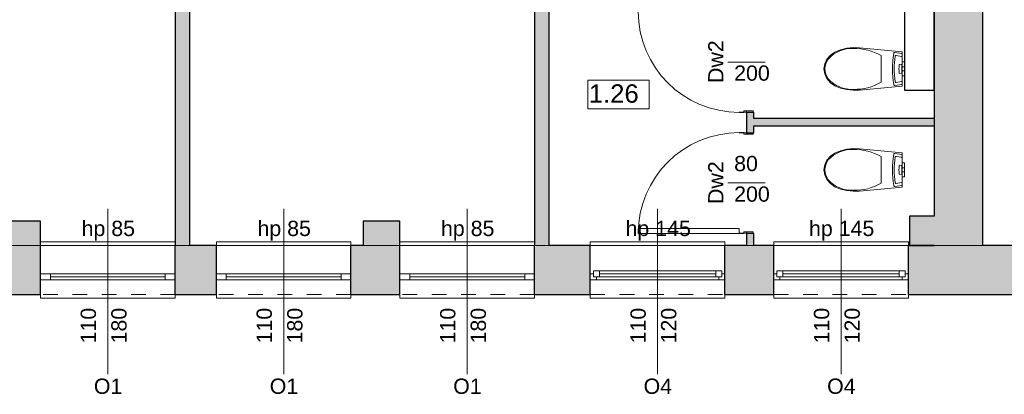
# Model space of a CAD drawing. Header units: centimetres. Extents: x -25572 to 23555, y -2435 to 15405.
# Tile 23 of 134: x 9781 to 10586, y -732 to -425. Entities that reach past the tile are written whole.
import ezdxf

# ---------------------------------------------------------------- set-up
doc = ezdxf.new("R2010")
doc.units = ezdxf.units.CM
doc.header["$MEASUREMENT"] = 0
doc.linetypes.add('Przerywana', pattern=[24, 12, -12])
for name, color, linetype, lineweight in [('Nowe_0_Nr_pióra__75', 6, 'Continuous', 15), ('Nowe_210-A Pomieszczenia_Nr_pióra__41', 7, 'Continuous', 15), ('Nowe_220-A Ściany_Nr_pióra__19', 255, 'Continuous', 0), ('Nowe_220-A Ściany_Nr_pióra__23', 7, 'Continuous', 15), ('Nowe_220-A Ściany_Nr_pióra__27', 7, 'Continuous', 25), ('Nowe_220-A Ściany_Nr_pióra__3', 7, 'Continuous', 13), ('Nowe_220-A Ściany_Nr_pióra__7', 7, 'Continuous', 13), ('Nowe_450-K Stropy_Nr_pióra__21', 7, 'Continuous', 25), ('Nowe_450-K Stropy_Nr_pióra__89', 7, 'Continuous', 13)]:
    doc.layers.add(name, color=color, linetype=linetype, lineweight=lineweight)
doc.layers.add('Nowe_220-A Ściany_Nr_pióra__45', color=7, linetype='Continuous', lineweight=15, true_color=0x40a5ff)
doc.styles.add('STYL_AUTOMATYCZNY_6', font='arial.ttf')

msp = doc.modelspace()

# ---------------------------------------------------------------- hatches: boundary and pattern name
at = {"layer": 'Nowe_220-A Ściany_Nr_pióra__19', "linetype": 'Continuous', "lineweight": 0}
for points in [[(10568.76, -650), (10568.76, -175), (10528.76, -175), (10528.76, -650)], [(9920.38, -610), (9920.38, -197), (9908.38, -197), (9908.38, -610)], [(10214.16, -610), (10214.38, -197), (10202.38, -197), (10202.16, -610)], [(10375.38, -500.7), (10375.38, -517.72), (10381.38, -517.72), (10381.38, -500.7)], [(10528.76, -506), (10381.38, -506), (10381.38, -512), (10528.76, -512)], [(10528.76, -586), (10508.76, -586), (10508.76, -610), (10528.76, -610)], [(9758.38, -590), (9758.38, -650), (9798.38, -650), (9798.38, -590)], [(10062.16, -590), (10062.16, -650), (10092.16, -650), (10092.16, -590)], [(10375.38, -650), (10381.38, -650), (10381.38, -599.72), (10375.38, -599.72)], [(9908.38, -610), (9908.38, -650), (9942.16, -650), (9942.16, -610)], [(10052.16, -610), (10052.16, -650), (10062.16, -650), (10062.16, -610)], [(10202.16, -610), (10202.16, -650), (10247.79, -650), (10247.79, -610)], [(10357.79, -610), (10357.79, -650), (10375.38, -650), (10375.38, -610)], [(10397.79, -610), (10381.38, -610), (10381.38, -650), (10397.79, -650)], [(10528.76, -610), (10507.79, -610), (10507.79, -650), (10528.76, -650)], [(10568.76, -650), (11001.38, -650), (11001.38, -610), (10568.76, -610)]]:
    msp.add_hatch(color=255, dxfattribs=at).paths.add_polyline_path(points)

# ---------------------------------------------------------------- linework, layer by layer
at = {"layer": 'Nowe_0_Nr_pióra__75', "color": 6, "linetype": 'Continuous', "lineweight": 15}
for p, q in [((10485.46, -465.37), (10485.46, -454.48)), ((10502.28, -455.06), (10497.78, -454.34)), ((10502.65, -475.26), (10502.65, -455.48)), ((10485.46, -476.26), (10485.46, -465.37)), ((10502.22, -461.83), (10500.67, -461.59)), ((10502.34, -468.73), (10502.34, -462)), ((10502.76, -459.67), (10502.76, -461.34)), ((10502.76, -459.67), (10504.76, -459.67)), ((10502.76, -461.34), (10502.76, -463.77)), ((10502.76, -463.77), (10502.76, -464.24)), ((10502.76, -463.77), (10504.76, -463.77)), ((10502.76, -464.24), (10502.76, -465.37)), ((10502.76, -465.37), (10502.76, -466.5)), ((10502.76, -466.5), (10502.76, -466.97)), ((10504.76, -459.67), (10504.76, -461.34)), ((10504.76, -461.34), (10504.76, -463.77)), ((10504.76, -463.77), (10504.76, -464.24)), ((10504.76, -464.24), (10504.76, -465.37)), ((10504.76, -465.37), (10504.76, -466.5)), ((10504.76, -466.5), (10504.76, -466.97)), ((10500.67, -469.15), (10502.22, -468.9)), ((10502.76, -466.97), (10504.76, -466.97)), ((10502.76, -466.97), (10502.76, -469.4)), ((10502.76, -469.4), (10502.76, -471.07)), ((10502.76, -471.07), (10504.76, -471.07)), ((10504.76, -466.97), (10504.76, -469.4)), ((10504.76, -469.4), (10504.76, -471.07)), ((10497.78, -476.4), (10502.28, -475.68)), ((10485.46, -548), (10485.46, -537.1)), ((10502.28, -537.69), (10497.78, -536.97)), ((10502.65, -557.89), (10502.65, -538.11)), ((10502.22, -544.46), (10500.67, -544.22)), ((10502.34, -551.36), (10502.34, -544.63)), ((10502.76, -542.3), (10502.76, -543.97)), ((10502.76, -542.3), (10504.76, -542.3)), ((10502.76, -543.97), (10502.76, -546.4)), ((10502.76, -546.4), (10502.76, -546.87)), ((10502.76, -546.4), (10504.76, -546.4)), ((10502.76, -546.87), (10502.76, -548)), ((10504.76, -542.3), (10504.76, -543.97)), ((10504.76, -543.97), (10504.76, -546.4)), ((10504.76, -546.4), (10504.76, -546.87)), ((10504.76, -546.87), (10504.76, -548)), ((10485.46, -558.89), (10485.46, -548)), ((10500.67, -551.78), (10502.22, -551.53)), ((10502.76, -548), (10502.76, -549.13)), ((10502.76, -549.13), (10502.76, -549.6)), ((10502.76, -549.6), (10504.76, -549.6)), ((10502.76, -549.6), (10502.76, -552.03)), ((10502.76, -552.03), (10502.76, -553.7)), ((10502.76, -553.7), (10504.76, -553.7)), ((10504.76, -548), (10504.76, -549.13)), ((10504.76, -549.13), (10504.76, -549.6)), ((10504.76, -549.6), (10504.76, -552.03)), ((10504.76, -552.03), (10504.76, -553.7)), ((10497.78, -559.03), (10502.28, -558.3))]:
    msp.add_line(p, q, dxfattribs=at)
for points in [[(10457.42, -448.43), (10452.44, -449.67), (10447.75, -451.57), (10444.03, -454.13), (10441.18, -457.43), (10439.38, -461.26), (10438.76, -465.37), (10439.38, -469.47), (10441.18, -473.31), (10444.03, -476.61), (10447.75, -479.17), (10452.44, -481.07), (10457.42, -482.31), (10462.55, -482.86), (10467.72, -482.7), (10502.76, -479.47), (10502.76, -451.27), (10467.72, -448.03), (10462.55, -447.88)], [(10495.36, -455.79), (10495.03, -458.97), (10494.83, -462.17), (10494.76, -465.37), (10494.83, -468.57), (10495.03, -471.77), (10495.36, -474.95), (10495.82, -478.11), (10495.94, -478.46), (10496.16, -478.73), (10496.45, -478.89), (10496.77, -478.91), (10502.39, -478.01), (10502.54, -477.95), (10502.65, -477.84), (10502.73, -477.69), (10502.76, -477.51), (10502.76, -453.23), (10502.73, -453.05), (10502.65, -452.9), (10502.54, -452.79), (10502.39, -452.73), (10496.77, -451.83), (10496.45, -451.85), (10496.16, -452.01), (10495.94, -452.28), (10495.82, -452.63)], [(10457.42, -531.06), (10452.44, -532.3), (10447.75, -534.2), (10444.03, -536.76), (10441.18, -540.06), (10439.38, -543.89), (10438.76, -548), (10439.38, -552.1), (10441.18, -555.93), (10444.03, -559.24), (10447.75, -561.8), (10452.44, -563.7), (10457.42, -564.94), (10462.55, -565.49), (10467.72, -565.33), (10502.76, -562.1), (10502.76, -533.9), (10467.72, -530.66), (10462.55, -530.51)], [(10495.36, -538.42), (10495.03, -541.6), (10494.83, -544.8), (10494.76, -548), (10494.83, -551.2), (10495.03, -554.4), (10495.36, -557.58), (10495.82, -560.74), (10495.94, -561.09), (10496.16, -561.36), (10496.45, -561.52), (10496.77, -561.54), (10502.39, -560.64), (10502.54, -560.58), (10502.65, -560.47), (10502.73, -560.32), (10502.76, -560.14), (10502.76, -535.86), (10502.73, -535.68), (10502.65, -535.53), (10502.54, -535.42), (10502.39, -535.36), (10496.77, -534.46), (10496.45, -534.48), (10496.16, -534.64), (10495.94, -534.91), (10495.82, -535.26)]]:
    msp.add_lwpolyline(points, close=True, dxfattribs=at)
for centre, major_axis, ratio, start_param, end_param in [((10461.53, -474.32), (25.71, 0), 0.999377, 1.515065, 2.415654), ((10463.97, -491.18), (42.55, 0), 0.999377, 1.041392, 1.594412), ((10453.48, -465.45), (13.86, 0), 0.999377, 2.509088, 3.135732), ((10542.66, -465.37), (0, 54.63), 0.851064, 1.379927, 1.761665), ((10497.67, -455.11), (0, 0.78), 0.851064, 6.120269, 7.720389), ((10502.3, -455.48), (0, 0.42), 0.851064, 4.725808, 6.311721), ((10453.48, -465.29), (13.86, 0), 0.999377, 3.147454, 3.774097), ((10516.27, -465.37), (0, 18.98), 0.851064, 1.379922, 1.761671), ((10500.64, -461.86), (0, 0.281), 0.851064, 6.141199, 7.506594), ((10502.2, -462), (0, 0.172), 0.851064, 4.712566, 6.147216), ((10461.53, -456.42), (25.71, 0), 0.999377, 3.867528, 4.768116), ((10500.64, -468.87), (0, 0.281), 0.851064, 1.918184, 3.283579), ((10502.2, -468.73), (0, 0.172), 0.851064, 3.277562, 4.712212), ((10463.97, -439.56), (42.55, 0), 0.999377, 4.688771, 5.241791), ((10497.67, -475.63), (0, 0.78), 0.851064, 1.704388, 3.304509), ((10502.3, -475.26), (0, 0.42), 0.851064, 3.113056, 4.69897), ((10461.53, -556.95), (25.71, 0), 0.999377, 1.515065, 2.415654), ((10463.97, -573.81), (42.55, 0), 0.999377, 1.041392, 1.594412), ((10542.66, -548), (0, 54.63), 0.851064, 1.379927, 1.761665), ((10497.67, -537.74), (0, 0.78), 0.851064, 6.120269, 7.720389), ((10502.3, -538.11), (0, 0.42), 0.851064, 4.725808, 6.311721), ((10453.48, -548.08), (13.86, 0), 0.999377, 2.509088, 3.135732), ((10516.27, -548), (0, 18.98), 0.851064, 1.379922, 1.761671), ((10500.64, -544.49), (0, 0.281), 0.851064, 6.141199, 7.506594), ((10502.2, -544.63), (0, 0.172), 0.851064, 4.712566, 6.147216), ((10453.48, -547.92), (13.86, 0), 0.999377, 3.147454, 3.774097), ((10500.64, -551.5), (0, 0.281), 0.851064, 1.918184, 3.283579), ((10502.2, -551.36), (0, 0.172), 0.851064, 3.277562, 4.712212), ((10461.53, -539.05), (25.71, 0), 0.999377, 3.867528, 4.768116), ((10463.97, -522.19), (42.55, 0), 0.999377, 4.688771, 5.241791), ((10497.67, -558.26), (0, 0.78), 0.851064, 1.704388, 3.304509), ((10502.3, -557.88), (0, 0.42), 0.851064, 3.113056, 4.69897)]:
    msp.add_ellipse(centre, major_axis=major_axis, ratio=ratio, start_param=start_param, end_param=end_param, dxfattribs=at)
at = {"layer": 'Nowe_210-A Pomieszczenia_Nr_pióra__41', "color": 7, "linetype": 'Continuous', "lineweight": 15}
for p, q in [((10245.79, -474.57), (10295.83, -474.57)), ((10245.79, -498.14), (10245.79, -474.57)), ((10295.83, -474.57), (10295.83, -498.14)), ((10295.83, -498.14), (10245.79, -498.14))]:
    msp.add_line(p, q, dxfattribs=at)
at = {"layer": 'Nowe_220-A Ściany_Nr_pióra__23', "color": 7, "linetype": 'Continuous', "lineweight": 15}
for p, q in [((10369.38, -500.9), (10369.38, -500.7)), ((10369.38, -500.7), (10380.88, -500.7)), ((10373.38, -500.9), (10369.38, -500.9)), ((10380.88, -499.7), (10373.38, -499.7)), ((10373.38, -499.7), (10373.38, -500.9)), ((10380.88, -500.7), (10380.88, -499.7)), ((10373.38, -517.52), (10369.38, -517.52)), ((10369.38, -517.52), (10369.38, -517.72)), ((10369.38, -517.72), (10380.88, -517.72)), ((10373.38, -518.72), (10373.38, -517.52)), ((10380.88, -518.72), (10373.38, -518.72)), ((10380.88, -517.72), (10380.88, -518.72)), ((10380.88, -599.72), (10369.38, -599.72)), ((10369.38, -599.72), (10369.38, -599.92)), ((10369.38, -599.92), (10373.38, -599.92)), ((10373.38, -599.92), (10373.38, -598.72)), ((10373.38, -598.72), (10380.88, -598.72)), ((10380.88, -598.72), (10380.88, -599.72)), ((9806.38, -633), (9798.38, -633)), ((9806.38, -638), (9806.38, -633)), ((9908.38, -633), (9900.38, -633)), ((9900.38, -633), (9900.38, -638)), ((9950.16, -633), (9942.16, -633)), ((9950.16, -638), (9950.16, -633)), ((10052.16, -633), (10044.16, -633)), ((10044.16, -633), (10044.16, -638)), ((10100.16, -633), (10092.16, -633)), ((10100.16, -638), (10100.16, -633)), ((10202.16, -633), (10194.16, -633)), ((10194.16, -633), (10194.16, -638)), ((10247.79, -633), (10250.29, -633)), ((10250.29, -630.5), (10255.29, -630.5)), ((10250.29, -635.5), (10250.29, -630.5)), ((10250.29, -633), (10250.29, -635.5)), ((10250.29, -635.5), (10252.79, -635.5)), ((10255.29, -635.5), (10250.29, -635.5)), ((10252.79, -635.5), (10252.79, -638)), ((10255.29, -630.5), (10255.29, -635.5)), ((10255.29, -630.5), (10350.29, -630.5)), ((10255.29, -633), (10350.29, -633)), ((10350.29, -635.5), (10255.29, -635.5)), ((10350.29, -635.5), (10350.29, -630.5)), ((10350.29, -630.5), (10355.29, -630.5)), ((10355.29, -635.5), (10350.29, -635.5)), ((10352.79, -638), (10352.79, -635.5)), ((10352.79, -635.5), (10355.29, -635.5)), ((10355.29, -630.5), (10355.29, -635.5)), ((10355.29, -635.5), (10355.29, -633)), ((10355.29, -633), (10357.79, -633)), ((10397.79, -633), (10400.29, -633)), ((10400.29, -630.5), (10405.29, -630.5)), ((10400.29, -635.5), (10400.29, -630.5)), ((10400.29, -633), (10400.29, -635.5)), ((10400.29, -635.5), (10402.79, -635.5)), ((10405.29, -635.5), (10400.29, -635.5)), ((10402.79, -635.5), (10402.79, -638)), ((10405.29, -630.5), (10405.29, -635.5)), ((10405.29, -630.5), (10500.29, -630.5)), ((10405.29, -633), (10500.29, -633)), ((10500.29, -635.5), (10405.29, -635.5)), ((10500.29, -635.5), (10500.29, -630.5)), ((10500.29, -630.5), (10505.29, -630.5)), ((10505.29, -635.5), (10500.29, -635.5)), ((10502.79, -638), (10502.79, -635.5)), ((10502.79, -635.5), (10505.29, -635.5)), ((10505.29, -630.5), (10505.29, -635.5)), ((10505.29, -635.5), (10505.29, -633)), ((10505.29, -633), (10507.79, -633)), ((9798.38, -638), (9806.38, -638)), ((9900.38, -638), (9908.38, -638)), ((9942.16, -638), (9950.16, -638)), ((10044.16, -638), (10052.16, -638)), ((10092.16, -638), (10100.16, -638)), ((10194.16, -638), (10202.16, -638)), ((10252.79, -638), (10247.79, -638)), ((10357.79, -638), (10352.79, -638)), ((10402.79, -638), (10397.79, -638)), ((10507.79, -638), (10502.79, -638))]:
    msp.add_line(p, q, dxfattribs=at)
at = {"layer": 'Nowe_220-A Ściany_Nr_pióra__27', "color": 7, "linetype": 'Continuous', "lineweight": 25}
for p, q in [((10375.38, -500.7), (10380.88, -500.7)), ((10375.38, -500.7), (10380.88, -500.7)), ((10375.38, -500.7), (10380.88, -500.7)), ((10380.88, -500.7), (10381.38, -500.7)), ((10380.88, -500.7), (10381.38, -500.7)), ((10375.38, -517.72), (10380.88, -517.72)), ((10375.38, -517.72), (10380.88, -517.72)), ((10375.38, -517.72), (10380.88, -517.72)), ((10380.88, -517.72), (10381.38, -517.72)), ((10380.88, -517.72), (10381.38, -517.72)), ((10375.38, -599.72), (10380.88, -599.72)), ((10375.38, -599.72), (10380.88, -599.72)), ((10375.38, -599.72), (10380.88, -599.72)), ((10380.88, -599.72), (10381.38, -599.72)), ((10380.88, -599.72), (10381.38, -599.72)), ((9798.38, -633), (9798.38, -610)), ((9798.38, -633), (9798.38, -610)), ((9908.38, -633), (9908.38, -610)), ((9908.38, -633), (9908.38, -610)), ((9942.16, -633), (9942.16, -610)), ((9942.16, -633), (9942.16, -610)), ((10052.16, -633), (10052.16, -610)), ((10052.16, -633), (10052.16, -610)), ((10092.16, -633), (10092.16, -610)), ((10092.16, -633), (10092.16, -610)), ((10202.16, -633), (10202.16, -610)), ((10202.16, -633), (10202.16, -610)), ((10247.79, -633), (10247.79, -610)), ((10247.79, -633), (10247.79, -610)), ((10357.79, -633), (10357.79, -610)), ((10357.79, -633), (10357.79, -610)), ((10397.79, -633), (10397.79, -610)), ((10397.79, -633), (10397.79, -610)), ((10507.79, -633), (10507.79, -610)), ((10507.79, -633), (10507.79, -610)), ((9798.38, -638), (9798.38, -633)), ((9798.38, -638), (9798.38, -633)), ((9798.38, -638), (9798.38, -633)), ((9908.38, -638), (9908.38, -633)), ((9908.38, -638), (9908.38, -633)), ((9908.38, -638), (9908.38, -633)), ((9942.16, -638), (9942.16, -633)), ((9942.16, -638), (9942.16, -633)), ((9942.16, -638), (9942.16, -633)), ((10052.16, -638), (10052.16, -633)), ((10052.16, -638), (10052.16, -633)), ((10052.16, -638), (10052.16, -633)), ((10092.16, -638), (10092.16, -633)), ((10092.16, -638), (10092.16, -633)), ((10092.16, -638), (10092.16, -633)), ((10202.16, -638), (10202.16, -633)), ((10202.16, -638), (10202.16, -633)), ((10202.16, -638), (10202.16, -633)), ((10247.79, -638), (10247.79, -633)), ((10247.79, -638), (10247.79, -633)), ((10247.79, -638), (10247.79, -633)), ((10357.79, -638), (10357.79, -633)), ((10357.79, -638), (10357.79, -633)), ((10357.79, -638), (10357.79, -633)), ((10397.79, -638), (10397.79, -633)), ((10397.79, -638), (10397.79, -633)), ((10397.79, -638), (10397.79, -633)), ((10507.79, -638), (10507.79, -633)), ((10507.79, -638), (10507.79, -633)), ((10507.79, -638), (10507.79, -633)), ((9798.38, -650), (9798.38, -638)), ((9798.38, -650), (9798.38, -638)), ((9908.38, -650), (9908.38, -638)), ((9908.38, -650), (9908.38, -638)), ((9942.16, -650), (9942.16, -638)), ((9942.16, -650), (9942.16, -638)), ((10052.16, -650), (10052.16, -638)), ((10052.16, -650), (10052.16, -638)), ((10092.16, -650), (10092.16, -638)), ((10092.16, -650), (10092.16, -638)), ((10202.16, -650), (10202.16, -638)), ((10202.16, -650), (10202.16, -638)), ((10247.79, -650), (10247.79, -638)), ((10247.79, -650), (10247.79, -638)), ((10357.79, -650), (10357.79, -638)), ((10357.79, -650), (10357.79, -638)), ((10397.79, -650), (10397.79, -638)), ((10397.79, -650), (10397.79, -638)), ((10507.79, -650), (10507.79, -638)), ((10507.79, -650), (10507.79, -638))]:
    msp.add_line(p, q, dxfattribs=at)
for points in [[(10568.76, -610), (10568.76, -175)], [(9908.38, -197), (9908.38, -610)], [(9920.38, -610), (9920.38, -197)], [(10202.38, -197), (10202.16, -610)], [(10214.16, -610), (10214.38, -197)], [(10528.76, -482.67), (10528.76, -296)], [(10504.76, -408), (10504.76, -482.67)], [(10528.76, -408), (10528.76, -506)], [(10375.38, -500.7), (10375.38, -517.72)], [(10381.38, -506), (10381.38, -500.7)], [(10528.76, -506), (10381.38, -506)], [(10381.38, -517.72), (10381.38, -512)], [(10381.38, -512), (10528.76, -512)], [(10528.76, -512), (10528.76, -586)], [(10528.76, -586), (10508.76, -586)], [(10508.76, -586), (10508.76, -610)], [(9798.38, -590), (9758.38, -590)], [(9798.38, -610), (9798.38, -590)], [(10062.16, -590), (10062.16, -610)], [(10092.16, -590), (10062.16, -590)], [(10092.16, -610), (10092.16, -590)], [(10375.38, -599.72), (10375.38, -610)], [(10381.38, -610), (10381.38, -599.72)], [(9942.16, -610), (9920.38, -610)], [(10062.16, -610), (10052.16, -610)], [(10247.79, -610), (10214.16, -610)], [(10375.38, -610), (10357.79, -610)], [(10397.79, -610), (10381.38, -610)], [(10528.76, -610), (10507.79, -610)], [(10508.76, -610), (10528.76, -610)], [(10868.76, -610), (10568.76, -610)], [(9758.38, -650), (9798.38, -650)], [(9908.38, -650), (9942.16, -650)], [(10052.16, -650), (10062.16, -650)], [(10062.16, -650), (10092.16, -650)], [(10202.16, -650), (10247.79, -650)], [(10357.79, -650), (10375.38, -650)], [(10375.38, -650), (10381.38, -650)], [(10381.38, -650), (10397.79, -650)], [(10507.79, -650), (10528.76, -650)], [(10528.76, -650), (10568.76, -650)], [(10568.76, -650), (11001.38, -650)]]:
    msp.add_lwpolyline(points, dxfattribs=at)
for p in [(10375.38, -500.7), (10375.38, -500.7), (10375.38, -517.72), (10375.38, -517.72), (10375.38, -599.72), (10375.38, -599.72)]:
    msp.add_point(p, dxfattribs=at)
at = {"layer": 'Nowe_220-A Ściany_Nr_pióra__3', "color": 7, "linetype": 'Continuous', "lineweight": 13}
for p, q in [((10369.38, -595.92), (10286.98, -595.92)), ((10286.98, -595.92), (10286.98, -599.92)), ((10286.98, -599.92), (10369.38, -599.92)), ((10369.38, -599.92), (10369.38, -595.92)), ((9908.38, -607), (9798.38, -607)), ((9798.38, -607), (9798.38, -610)), ((9908.38, -610), (9908.38, -607)), ((10052.16, -607), (9942.16, -607)), ((9942.16, -607), (9942.16, -610)), ((10052.16, -610), (10052.16, -607)), ((10202.16, -607), (10092.16, -607)), ((10092.16, -607), (10092.16, -610)), ((10202.16, -610), (10202.16, -607)), ((10247.79, -610), (10247.79, -607)), ((10247.79, -607), (10357.79, -607)), ((10357.79, -607), (10357.79, -610)), ((10397.79, -610), (10397.79, -607)), ((10397.79, -607), (10507.79, -607)), ((10507.79, -607), (10507.79, -610)), ((9900.38, -633), (9806.38, -633)), ((9900.38, -635.5), (9806.38, -635.5)), ((10044.16, -633), (9950.16, -633)), ((10044.16, -635.5), (9950.16, -635.5)), ((10194.16, -633), (10100.16, -633)), ((10194.16, -635.5), (10100.16, -635.5)), ((10255.29, -630.5), (10350.29, -630.5)), ((10405.29, -630.5), (10500.29, -630.5)), ((9806.38, -638), (9900.38, -638)), ((9950.16, -638), (10044.16, -638)), ((10100.16, -638), (10194.16, -638)), ((10352.79, -638), (10252.79, -638)), ((10502.79, -638), (10402.79, -638)), ((9798.38, -653), (9798.38, -650)), ((9908.38, -650), (9908.38, -653)), ((9942.16, -653), (9942.16, -650)), ((10052.16, -650), (10052.16, -653)), ((10092.16, -653), (10092.16, -650)), ((10202.16, -650), (10202.16, -653)), ((10247.79, -650), (10247.79, -653)), ((10357.79, -653), (10357.79, -650)), ((10397.79, -650), (10397.79, -653)), ((10507.79, -653), (10507.79, -650)), ((9908.38, -653), (9798.38, -653)), ((10052.16, -653), (9942.16, -653)), ((10202.16, -653), (10092.16, -653)), ((10247.79, -653), (10357.79, -653)), ((10397.79, -653), (10507.79, -653))]:
    msp.add_line(p, q, dxfattribs=at)
at = {"layer": 'Nowe_220-A Ściany_Nr_pióra__3', "color": 7, "linetype": 'Przerywana', "lineweight": 13}
for p, q in [((9908.38, -610), (9798.38, -610)), ((10052.16, -610), (9942.16, -610)), ((10202.16, -610), (10092.16, -610)), ((10247.79, -610), (10357.79, -610)), ((10397.79, -610), (10507.79, -610)), ((9908.38, -650), (9798.38, -650)), ((10052.16, -650), (9942.16, -650)), ((10202.16, -650), (10092.16, -650)), ((10247.79, -650), (10357.79, -650)), ((10397.79, -650), (10507.79, -650))]:
    msp.add_line(p, q, dxfattribs=at)
at = {"layer": 'Nowe_220-A Ściany_Nr_pióra__3', "color": 7, "linetype": 'Continuous', "lineweight": 13}
for centre, start, end in [((10369.38, -418.5), 180, 270), ((10369.38, -599.92), 90, 180)]:
    msp.add_arc(centre, 82.4, start, end, dxfattribs=at)
at = {"layer": 'Nowe_220-A Ściany_Nr_pióra__45', "color": 161, "linetype": 'Continuous', "lineweight": 15, "true_color": 0x40a5ff}
for p, q in [((10360.2, -459.7), (10390.84, -459.7)), ((10360.2, -558.72), (10390.84, -558.72)), ((9853.38, -715.18), (9853.38, -580)), ((9997.16, -715.18), (9997.16, -580)), ((10147.16, -715.18), (10147.16, -580)), ((10302.79, -715.18), (10302.79, -580)), ((10452.79, -715.18), (10452.79, -580))]:
    msp.add_line(p, q, dxfattribs=at)
at = {"layer": 'Nowe_450-K Stropy_Nr_pióra__21', "color": 7, "linetype": 'Continuous', "lineweight": 25, "flags": 128}
for points in [[(10504.76, -482.67), (10528.76, -482.67)], [(10528.76, -482.67), (10528.76, -586)], [(10508.76, -586), (10508.76, -610)]]:
    msp.add_lwpolyline(points, dxfattribs=at)
at = {"layer": 'Nowe_450-K Stropy_Nr_pióra__89', "color": 7, "linetype": 'Continuous', "lineweight": 13}
for points in [[(6369.38, -610), (10868.76, -610), (10868.76, -11), (10901.38, -11), (10901.38, 566), (6369.38, 566)], [(6369.38, -610), (10868.76, -610), (10868.76, -11), (10901.38, -11), (10901.38, 566), (6369.38, 566)], [(6369.38, 566), (6369.38, -610), (10868.76, -610), (10868.76, -11), (10901.38, -11), (10901.38, 566)]]:
    msp.add_lwpolyline(points, close=True, dxfattribs=at)

# ---------------------------------------------------------------- texts
at = {"layer": 'Nowe_210-A Pomieszczenia_Nr_pióra__41', "color": 7, "linetype": 'Continuous', "lineweight": 15, "char_height": 15, "attachment_point": 2, "style": 'STYL_AUTOMATYCZNY_6'}
for s, insert in [('\\A1;{\\pqc;\\pt0,25;\\fArial|b0|i0|c238|p0;\\W1.000000;1.28\\fArial|b0|i0|c238|p0;\\W1.000000;\\A1{\\H.66x;\\S^  ;}\\fArial|b0|i0|c238|p0;\\W1.000000;\\fArial|b0|i0|c238|p0;\\W1.000000;\\A1{\\H.66x;\\S^  ;}}', (9750.77, -373.45)), ('\\A1;{\\pqc;\\pt0,25;\\fArial|b0|i0|c238|p0;\\W1.000000;1.27\\fArial|b0|i0|c238|p0;\\W1.000000;\\A1{\\H.66x;\\S^  ;}\\fArial|b0|i0|c238|p0;\\W1.000000;\\fArial|b0|i0|c238|p0;\\W1.000000;\\A1{\\H.66x;\\S^  ;}}', (10040.28, -390.88)), ('\\A1;{\\pqc;\\pt0,25;\\fArial|b0|i0|c238|p0;\\W1.000000;1.26\\fArial|b0|i0|c238|p0;\\W1.000000;\\A1{\\H.66x;\\S^  ;}\\fArial|b0|i0|c238|p0;\\W1.000000;\\fArial|b0|i0|c238|p0;\\W1.000000;\\A1{\\H.66x;\\S^  ;}}', (10270.81, -477.99))]:
    msp.add_mtext(s, dxfattribs=dict(at, insert=insert))
at = {"layer": 'Nowe_220-A Ściany_Nr_pióra__7', "color": 7, "linetype": 'Continuous', "lineweight": 13, "char_height": 12.5, "attachment_point": 7, "style": 'STYL_AUTOMATYCZNY_6'}
for s, insert in [('\\A1;{\\pql;\\pt0;\\fArial|b0|i0|c238|p0;\\W1.000000;200\\fArial|b0|i0|c238|p0;\\W1.000000;\\A1{\\H.66x;\\S^  ;}\\fArial|b0|i0|c238|p0;\\W1.000000;\\fArial|b0|i0|c238|p0;\\W1.000000;}', (10365.38, -478.65)), ('\\A1;{\\pql;\\pt0;\\fArial|b0|i0|c238|p0;\\W1.000000;80\\fArial|b0|i0|c238|p0;\\W1.000000;\\A1{\\H.66x;\\S^  ;}\\fArial|b0|i0|c238|p0;\\W1.000000;\\fArial|b0|i0|c238|p0;\\W1.000000;}', (10365.38, -552.67)), ('\\A1;{\\pql;\\pt0;\\fArial|b0|i0|c238|p0;\\W1.000000;200\\fArial|b0|i0|c238|p0;\\W1.000000;\\A1{\\H.66x;\\S^  ;}\\fArial|b0|i0|c238|p0;\\W1.000000;\\fArial|b0|i0|c238|p0;\\W1.000000;}', (10365.38, -577.67)), ('\\A1;{\\pql;\\pt0;\\fArial|b0|i0|c238|p0;\\W1.000000;hp 85\\fArial|b0|i0|c238|p0;\\W1.000000;\\A1{\\H.66x;\\S^  ;}\\fArial|b0|i0|c238|p0;\\W1.000000;\\fArial|b0|i0|c238|p0;\\W1.000000;}', (9831.93, -605.91)), ('\\A1;{\\pql;\\pt0;\\fArial|b0|i0|c238|p0;\\W1.000000;hp 85\\fArial|b0|i0|c238|p0;\\W1.000000;\\A1{\\H.66x;\\S^  ;}\\fArial|b0|i0|c238|p0;\\W1.000000;\\fArial|b0|i0|c238|p0;\\W1.000000;}', (9975.71, -605.91)), ('\\A1;{\\pql;\\pt0;\\fArial|b0|i0|c238|p0;\\W1.000000;hp 85\\fArial|b0|i0|c238|p0;\\W1.000000;\\A1{\\H.66x;\\S^  ;}\\fArial|b0|i0|c238|p0;\\W1.000000;\\fArial|b0|i0|c238|p0;\\W1.000000;}', (10125.71, -605.91)), ('\\A1;{\\pql;\\pt0;\\fArial|b0|i0|c238|p0;\\W1.000000;hp 145\\fArial|b0|i0|c238|p0;\\W1.000000;\\A1{\\H.66x;\\S^  ;}\\fArial|b0|i0|c238|p0;\\W1.000000;\\fArial|b0|i0|c238|p0;\\W1.000000;}', (10276.57, -605.91)), ('\\A1;{\\pql;\\pt0;\\fArial|b0|i0|c238|p0;\\W1.000000;hp 145\\fArial|b0|i0|c238|p0;\\W1.000000;\\A1{\\H.66x;\\S^  ;}\\fArial|b0|i0|c238|p0;\\W1.000000;\\fArial|b0|i0|c238|p0;\\W1.000000;}', (10426.57, -605.91)), ('\\A1;{\\pql;\\pt0;\\fArial|b0|i0|c238|p0;\\W1.000000;O1\\fArial|b0|i0|c238|p0;\\W1.000000;\\fArial|b0|i0|c238|p0;\\W1.000000;\\fArial|b0|i0|c238|p0;\\W1.000000;}', (9841.94, -731.46)), ('\\A1;{\\pql;\\pt0;\\fArial|b0|i0|c238|p0;\\W1.000000;O1\\fArial|b0|i0|c238|p0;\\W1.000000;\\fArial|b0|i0|c238|p0;\\W1.000000;\\fArial|b0|i0|c238|p0;\\W1.000000;}', (9985.72, -731.46)), ('\\A1;{\\pql;\\pt0;\\fArial|b0|i0|c238|p0;\\W1.000000;O1\\fArial|b0|i0|c238|p0;\\W1.000000;\\fArial|b0|i0|c238|p0;\\W1.000000;\\fArial|b0|i0|c238|p0;\\W1.000000;}', (10135.72, -731.46)), ('\\A1;{\\pql;\\pt0;\\fArial|b0|i0|c238|p0;\\W1.000000;O4\\fArial|b0|i0|c238|p0;\\W1.000000;\\fArial|b0|i0|c238|p0;\\W1.000000;\\fArial|b0|i0|c238|p0;\\W1.000000;}', (10291.36, -731.46)), ('\\A1;{\\pql;\\pt0;\\fArial|b0|i0|c238|p0;\\W1.000000;O4\\fArial|b0|i0|c238|p0;\\W1.000000;\\fArial|b0|i0|c238|p0;\\W1.000000;\\fArial|b0|i0|c238|p0;\\W1.000000;}', (10441.36, -731.46))]:
    msp.add_mtext(s, dxfattribs=dict(at, insert=insert))
at = {"layer": 'Nowe_220-A Ściany_Nr_pióra__7', "color": 7, "linetype": 'Continuous', "lineweight": 13, "char_height": 12.5, "attachment_point": 7, "rotation": 90, "style": 'STYL_AUTOMATYCZNY_6'}
for s, insert in [('\\A1;{\\pql;\\pt0;\\fArial|b0|i0|c238|p0;\\W1.000000;Dw2\\fArial|b0|i0|c238|p0;\\W1.000000;\\fArial|b0|i0|c238|p0;\\W1.000000;\\fArial|b0|i0|c238|p0;\\W1.000000;}', (10356.63, -476.84)), ('\\A1;{\\pql;\\pt0;\\fArial|b0|i0|c238|p0;\\W1.000000;Dw2\\fArial|b0|i0|c238|p0;\\W1.000000;\\fArial|b0|i0|c238|p0;\\W1.000000;\\fArial|b0|i0|c238|p0;\\W1.000000;}', (10356.63, -575.86)), ('\\A1;{\\pql;\\pt0;\\fArial|b0|i0|c238|p0;\\W1.000000;110\\fArial|b0|i0|c238|p0;\\W1.000000;\\A1{\\H.66x;\\S^  ;}\\fArial|b0|i0|c238|p0;\\W1.000000;\\fArial|b0|i0|c238|p0;\\W1.000000;}', (9847.33, -690)), ('\\A1;{\\pql;\\pt0;\\fArial|b0|i0|c238|p0;\\W1.000000;180\\fArial|b0|i0|c238|p0;\\W1.000000;\\A1{\\H.66x;\\S^  ;}\\fArial|b0|i0|c238|p0;\\W1.000000;\\fArial|b0|i0|c238|p0;\\W1.000000;}', (9872.33, -690)), ('\\A1;{\\pql;\\pt0;\\fArial|b0|i0|c238|p0;\\W1.000000;110\\fArial|b0|i0|c238|p0;\\W1.000000;\\A1{\\H.66x;\\S^  ;}\\fArial|b0|i0|c238|p0;\\W1.000000;\\fArial|b0|i0|c238|p0;\\W1.000000;}', (9991.12, -690)), ('\\A1;{\\pql;\\pt0;\\fArial|b0|i0|c238|p0;\\W1.000000;180\\fArial|b0|i0|c238|p0;\\W1.000000;\\A1{\\H.66x;\\S^  ;}\\fArial|b0|i0|c238|p0;\\W1.000000;\\fArial|b0|i0|c238|p0;\\W1.000000;}', (10016.12, -690)), ('\\A1;{\\pql;\\pt0;\\fArial|b0|i0|c238|p0;\\W1.000000;110\\fArial|b0|i0|c238|p0;\\W1.000000;\\A1{\\H.66x;\\S^  ;}\\fArial|b0|i0|c238|p0;\\W1.000000;\\fArial|b0|i0|c238|p0;\\W1.000000;}', (10141.12, -690)), ('\\A1;{\\pql;\\pt0;\\fArial|b0|i0|c238|p0;\\W1.000000;180\\fArial|b0|i0|c238|p0;\\W1.000000;\\A1{\\H.66x;\\S^  ;}\\fArial|b0|i0|c238|p0;\\W1.000000;\\fArial|b0|i0|c238|p0;\\W1.000000;}', (10166.12, -690)), ('\\A1;{\\pql;\\pt0;\\fArial|b0|i0|c238|p0;\\W1.000000;110\\fArial|b0|i0|c238|p0;\\W1.000000;\\A1{\\H.66x;\\S^  ;}\\fArial|b0|i0|c238|p0;\\W1.000000;\\fArial|b0|i0|c238|p0;\\W1.000000;}', (10296.75, -690)), ('\\A1;{\\pql;\\pt0;\\fArial|b0|i0|c238|p0;\\W1.000000;120\\fArial|b0|i0|c238|p0;\\W1.000000;\\A1{\\H.66x;\\S^  ;}\\fArial|b0|i0|c238|p0;\\W1.000000;\\fArial|b0|i0|c238|p0;\\W1.000000;}', (10321.75, -690)), ('\\A1;{\\pql;\\pt0;\\fArial|b0|i0|c238|p0;\\W1.000000;110\\fArial|b0|i0|c238|p0;\\W1.000000;\\A1{\\H.66x;\\S^  ;}\\fArial|b0|i0|c238|p0;\\W1.000000;\\fArial|b0|i0|c238|p0;\\W1.000000;}', (10446.75, -690)), ('\\A1;{\\pql;\\pt0;\\fArial|b0|i0|c238|p0;\\W1.000000;120\\fArial|b0|i0|c238|p0;\\W1.000000;\\A1{\\H.66x;\\S^  ;}\\fArial|b0|i0|c238|p0;\\W1.000000;\\fArial|b0|i0|c238|p0;\\W1.000000;}', (10471.75, -690))]:
    msp.add_mtext(s, dxfattribs=dict(at, insert=insert))

doc.saveas('drawing.dxf')
